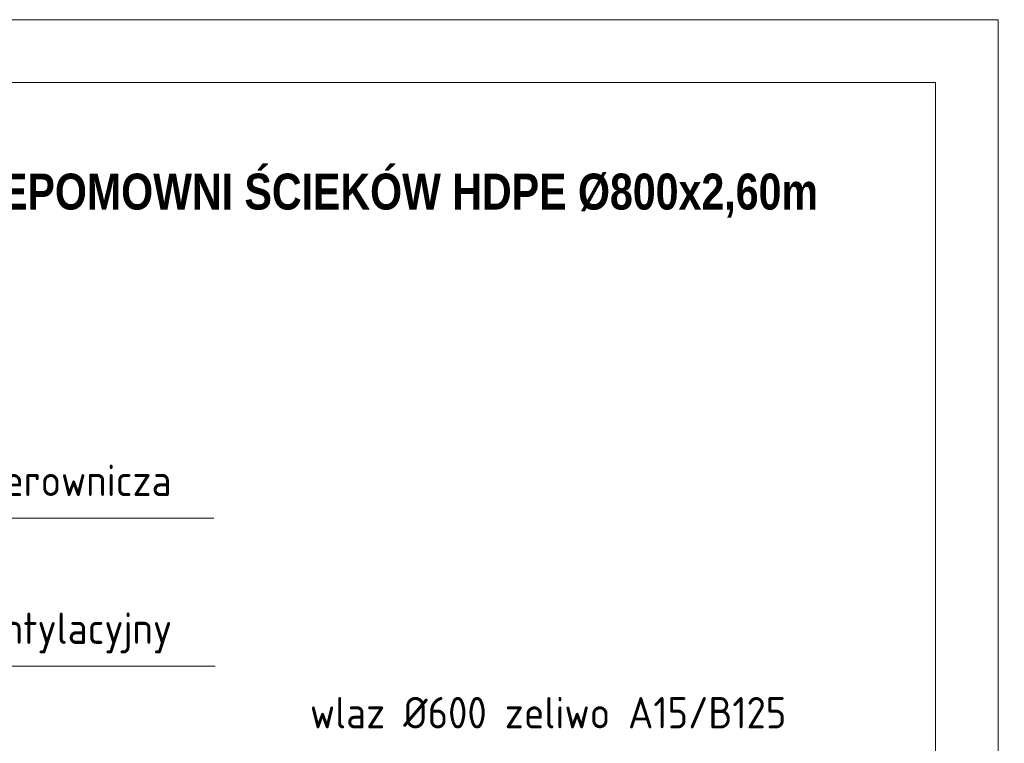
# Model space of a CAD drawing. Header units: millimetres. Extents: x 2060 to 2634, y 1467 to 1764.
# Tile 64 of 64: x 2524 to 2634, y 1683 to 1764. Entities that reach past the tile are written whole.
import ezdxf

# ---------------------------------------------------------------- set-up
doc = ezdxf.new("R2010")
doc.units = ezdxf.units.MM
for name, color, linetype, lineweight in [('_0', 7, 'Continuous', 18), ('_II_Tabelki i ramki', 7, 'Continuous', 18), ('opisy', 7, 'Continuous', 15)]:
    doc.layers.add(name, color=color, linetype=linetype, lineweight=lineweight)
doc.styles.add('ACDINTS', font='isocp.shx', dxfattribs={"height": 1})
doc.styles.add('Arial Narrow', font='arial.ttf')

msp = doc.modelspace()

# ---------------------------------------------------------------- linework, layer by layer
at = {"lineweight": 0}
for p, q in [((2545.45, 1708), (2505.18, 1708)), ((2545.59, 1691.53), (2499.18, 1691.53))]:
    msp.add_line(p, q, dxfattribs=at)
at = {"layer": '_0'}
msp.add_lwpolyline([(2422.85, 1763.53), (2632.85, 1763.53), (2632.85, 1466.53), (2422.85, 1466.53)], close=True, dxfattribs=at)
at = {"layer": '_II_Tabelki i ramki'}
for points in [[(2422.85, 1763.53), (2632.85, 1763.53), (2632.85, 1466.53), (2422.85, 1466.53)], [(2429.85, 1756.53), (2625.85, 1756.53), (2625.85, 1473.53), (2429.85, 1473.53)]]:
    msp.add_lwpolyline(points, close=True, dxfattribs=at)

# ---------------------------------------------------------------- texts
at = {"lineweight": 0, "style": 'ACDINTS'}
for s, p in [('szafa sterownicza', (2505.5, 1710.46)), ('kominek wentylacyjny', (2499.5, 1693.99)), ('wlaz %%C600 zeliwo A15/B125', (2556.14, 1684.58))]:
    msp.add_text(s, height=3.5, dxfattribs=at).set_placement(p)
at = {"layer": 'opisy', "insert": (2450.86, 1746.38), "char_height": 4, "width": 203.0798, "attachment_point": 1, "style": 'Arial Narrow'}
msp.add_mtext('{\\fArial Narrow|b1|i0|c238|p34;SCHEMAT PRZYDOMOWEJ PRZEPOMOWNI ŚCIEKÓW HDPE %%C800x2,60m}', dxfattribs=at)

doc.saveas('drawing.dxf')
